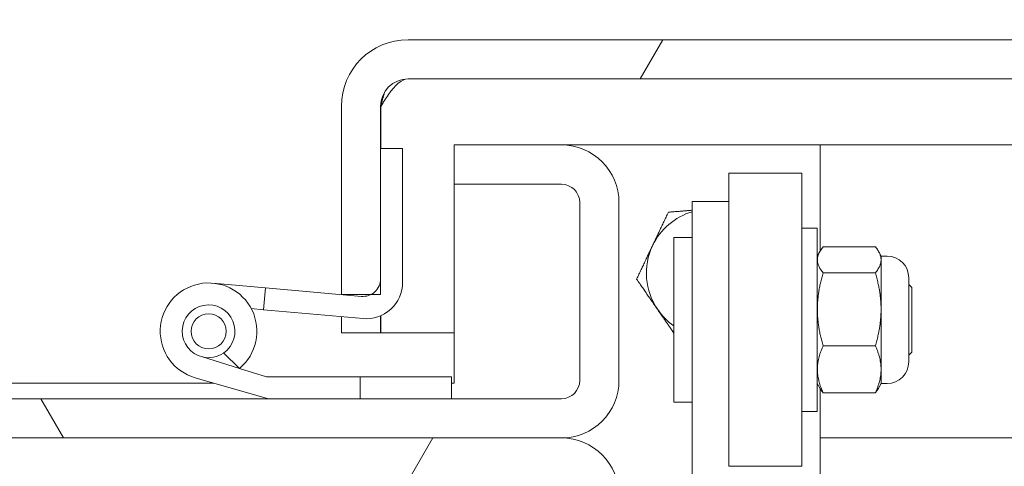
# Model space of a CAD drawing. Header units: inches. Extents: x 15 to 394, y 11 to 241.
# Tile 37 of 83: x 271.15 to 274.52, y 76 to 77.52. Entities that reach past the tile are written whole.
import ezdxf

# ---------------------------------------------------------------- set-up
doc = ezdxf.new("R2010")
doc.units = ezdxf.units.IN
doc.header["$LTSCALE"] = 24
doc.header["$MEASUREMENT"] = 0
doc.layers.get('0').update_dxf_attribs({"lineweight": 0})
for name, color, linetype, lineweight in [('Dimension (ANSI)', 7, 'Continuous', 5), ('Hatch (ANSI)', 7, 'Continuous', 5), ('Visible (ANSI)', 7, 'Continuous', 5)]:
    doc.layers.add(name, color=color, linetype=linetype, lineweight=lineweight)
doc.styles.add('ROMANS', font='tahoma.ttf')
doc.dimstyles.new('Default (ANSI)', dxfattribs={"dimscale": 24, "dimtxt": 0.07, "dimasz": 0.07, "dimexe": 0.125, "dimexo": 0.0625, "dimgap": 0.031496, "dimtad": 0, "dimtih": 1, "dimtoh": 1, "dimrnd": 1e-08, "dimzin": 0, "dimdsep": 46, "dimtxsty": 'ROMANS', "dimblk": 'Filled-1', "dimcen": 0.09, "dimdle": 0.393701, "dimclrd": 256, "dimclre": 256, "dimclrt": 256, "dimadec": 0, "dimazin": 0, "dimtfac": 0.928571, "dimtofl": 0, "dimtmove": 0, "dimatfit": 3, "dimfxl": 0, "dimtolj": 1, "dimtzin": 0, "dimlwd": -1, "dimlwe": -1, "dimarcsym": 0})

# ---------------------------------------------------------------- blocks, each defined once
blk = doc.blocks.new('Filled-1')
at = {"color": 0}
for p, q in [((0, 0), (-1, 0.1786)), ((-1, 0.1786), (-1, -0.1786)), ((-1, 0), (0, 0)), ((-1, -0.1786), (0, 0))]:
    blk.add_line(p, q, dxfattribs=at)
at = {"color": 0, "flags": 128}
blk.add_lwpolyline([(-1, -0.1786), (0, 0)], dxfattribs=at)
at = {"color": 0}
blk.add_solid([(-1, -0.1786), (0, 0), (-1, 0.1786), (-1, -0.1786)], dxfattribs=at)
blk = doc.blocks.new('*D29')
at = {"layer": 'Defpoints', "color": 0}
for p in [(269.325, 86.3462), (269.325, 76.8974), (273.2, 76.8974)]:
    blk.add_point(p, dxfattribs=at)
at = {"layer": 'Dimension (ANSI)'}
for p, q in [((269.325, 78.3974), (269.325, 89.3462)), ((273.2, 78.3974), (273.2, 89.3462)), ((267.645, 86.3462), (265.965, 86.3462)), ((274.88, 86.3462), (278.9701, 86.3462))]:
    blk.add_line(p, q, dxfattribs=at)
at = {"layer": 'Dimension (ANSI)', "xscale": 1.680000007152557, "yscale": 1.680000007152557, "zscale": 1.680000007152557}
blk.add_blockref('Filled-1', (269.325, 86.3462), dxfattribs=at)
at = {"layer": 'Dimension (ANSI)', "xscale": 1.680000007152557, "yscale": 1.680000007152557, "zscale": 1.680000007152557, "rotation": 180}
blk.add_blockref('Filled-1', (273.2, 86.3462), dxfattribs=at)
at = {"layer": 'Dimension (ANSI)', "insert": (284.3728, 86.3462), "char_height": 1.68, "attachment_point": 5, "style": 'ROMANS'}
blk.add_mtext('\\A1;\\fTahoma|b0|i0;\\H1.6800;3.88\\P\\fTahoma|b0|i0;\\H1.6800;MULLION\\P\\fTahoma|b0|i0;\\H1.6800;WIDTH', dxfattribs=at)
blk = doc.blocks.new('*D30')
at = {"layer": 'Defpoints', "color": 0}
for p in [(293.7625, 94.1654), (248.7625, 76.8662), (293.7625, 76.8662)]:
    blk.add_point(p, dxfattribs=at)
at = {"layer": 'Dimension (ANSI)'}
for p, q in [((248.7625, 78.3662), (248.7625, 97.1654)), ((293.7625, 78.3662), (293.7625, 97.1654)), ((250.4425, 94.1654), (261.6575, 94.1654)), ((292.0825, 94.1654), (280.8674, 94.1654))]:
    blk.add_line(p, q, dxfattribs=at)
at = {"layer": 'Dimension (ANSI)', "xscale": 1.680000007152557, "yscale": 1.680000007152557, "zscale": 1.680000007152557, "rotation": 180}
blk.add_blockref('Filled-1', (248.7625, 94.1654), dxfattribs=at)
at = {"layer": 'Dimension (ANSI)', "xscale": 1.680000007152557, "yscale": 1.680000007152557, "zscale": 1.680000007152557}
blk.add_blockref('Filled-1', (293.7625, 94.1654), dxfattribs=at)
at = {"layer": 'Dimension (ANSI)', "insert": (271.2625, 94.1654), "char_height": 1.68, "attachment_point": 5, "style": 'ROMANS'}
blk.add_mtext('\\A1;\\fTahoma|b0|i0;\\H1.6800;(45.00) OPENING', dxfattribs=at)

msp = doc.modelspace()

# ---------------------------------------------------------------- hatches: boundary and pattern name
at = {"layer": 'Hatch (ANSI)'}
h = msp.add_hatch(dxfattribs=at)
h.set_pattern_fill('ANSI31', color=256, scale=24, angle=15, style=0)
edge = h.paths.add_edge_path()
edge.add_line((294.6179, 77.2256), (294.6179, 76.4533))
edge.add_line((294.6179, 76.4533), (294.7519, 76.4533))
edge.add_line((294.7519, 76.4533), (294.7519, 77.2256))
edge.add_ellipse((294.5241, 77.2256), major_axis=(0.2278, 0), ratio=1, start_angle=0, end_angle=90)
edge.add_line((294.5241, 77.4533), (272.4796, 77.4533))
edge.add_ellipse((272.4796, 77.2256), major_axis=(0, 0.2277), ratio=1, start_angle=0, end_angle=90)
edge.add_line((272.2519, 77.2256), (272.2519, 76.5833))
edge.add_line((272.2519, 76.5833), (272.3527, 76.5833))
edge.add_line((272.3527, 76.5833), (272.3859, 76.5833))
edge.add_line((272.3859, 76.5833), (272.3859, 76.637))
edge.add_line((272.3859, 76.637), (272.3859, 77.0817))
edge.add_line((272.3859, 77.0817), (272.3859, 77.2256))
edge.add_ellipse((272.4796, 77.2256), major_axis=(-0.0937, 0), ratio=1, start_angle=270, end_angle=360, ccw=False)
edge.add_line((272.4796, 77.3193), (294.5241, 77.3193))
edge.add_ellipse((294.5241, 77.2256), major_axis=(0, 0.0937), ratio=1, start_angle=270, end_angle=360, ccw=False)
h = msp.add_hatch(dxfattribs=at)
h.set_pattern_fill('ANSI31', color=256, scale=24, style=0)
edge = h.paths.add_edge_path()
edge.add_ellipse((247.2402, 76.0002), major_axis=(0, 0.2278), ratio=1, start_angle=0, end_angle=90)
edge.add_line((247.0125, 76.0002), (247.0125, 52.3932))
edge.add_ellipse((247.3027, 52.3932), major_axis=(-0.2903, 0), ratio=1, start_angle=0, end_angle=90)
edge.add_line((247.3027, 52.1029), (296.4722, 52.1029))
edge.add_ellipse((296.4722, 52.3932), major_axis=(0, -0.2903), ratio=1, start_angle=0, end_angle=90)
edge.add_line((296.7625, 52.3932), (296.7625, 76.0002))
edge.add_ellipse((296.5347, 76.0002), major_axis=(0.2278, 0), ratio=1, start_angle=0, end_angle=90)
edge.add_line((296.5347, 76.2279), (293.9902, 76.2279))
edge.add_ellipse((293.9902, 76.3217), major_axis=(0, -0.0938), ratio=1, start_angle=270, end_angle=360, ccw=False)
edge.add_line((293.8965, 76.3217), (293.8965, 76.8662))
edge.add_ellipse((293.9902, 76.8662), major_axis=(-0.0938, 0), ratio=1, start_angle=270, end_angle=360, ccw=False)
edge.add_line((293.9902, 76.9599), (294.3875, 76.9599))
edge.add_line((294.3875, 76.9599), (294.3875, 77.0939))
edge.add_line((294.3875, 77.0939), (293.9902, 77.0939))
edge.add_ellipse((293.9902, 76.8662), major_axis=(0, 0.2278), ratio=1, start_angle=0, end_angle=90)
edge.add_line((293.7625, 76.8662), (293.7625, 76.3217))
edge.add_ellipse((293.9902, 76.3217), major_axis=(-0.2278, 0), ratio=1, start_angle=0, end_angle=90)
edge.add_line((293.9902, 76.0939), (296.5347, 76.0939))
edge.add_ellipse((296.5347, 76.0002), major_axis=(0, 0.0938), ratio=1, start_angle=270, end_angle=360, ccw=False)
edge.add_line((296.6285, 76.0002), (296.6285, 52.3932))
edge.add_ellipse((296.4722, 52.3932), major_axis=(0.1562, 0), ratio=1, start_angle=270, end_angle=360, ccw=False)
edge.add_line((296.4722, 52.2369), (247.3027, 52.2369))
edge.add_ellipse((247.3027, 52.3932), major_axis=(0, -0.1562), ratio=1, start_angle=270, end_angle=360, ccw=False)
edge.add_line((247.1465, 52.3932), (247.1465, 76.0002))
edge.add_ellipse((247.2402, 76.0002), major_axis=(-0.0938, 0), ratio=1, start_angle=270, end_angle=360, ccw=False)
edge.add_line((247.2402, 76.0939), (248.5347, 76.0939))
edge.add_ellipse((248.5347, 76.3217), major_axis=(0, -0.2278), ratio=1, start_angle=0, end_angle=90)
edge.add_line((248.7625, 76.3217), (248.7625, 76.8662))
edge.add_ellipse((248.5347, 76.8662), major_axis=(0.2278, 0), ratio=1, start_angle=0, end_angle=90)
edge.add_line((248.5347, 77.0939), (248.1375, 77.0939))
edge.add_line((248.1375, 77.0939), (248.1375, 76.9599))
edge.add_line((248.1375, 76.9599), (248.5347, 76.9599))
edge.add_ellipse((248.5347, 76.8662), major_axis=(0, 0.0938), ratio=1, start_angle=270, end_angle=360, ccw=False)
edge.add_line((248.6285, 76.8662), (248.6285, 76.3217))
edge.add_ellipse((248.5347, 76.3217), major_axis=(0.0938, 0), ratio=1, start_angle=270, end_angle=360, ccw=False)
edge.add_line((248.5347, 76.2279), (248.1597, 76.2279))
edge.add_line((248.1597, 76.2279), (247.8472, 76.2279))
edge.add_line((247.8472, 76.2279), (247.5347, 76.2279))
edge.add_line((247.5347, 76.2279), (247.2402, 76.2279))
h = msp.add_hatch(dxfattribs=at)
h.set_pattern_fill('ANSI31', color=256, scale=24, angle=75, style=0)
edge = h.paths.add_edge_path()
edge.add_ellipse((269.5215, 76.2904), major_axis=(-0.1965, 0), ratio=1, start_angle=0, end_angle=90)
edge.add_line((269.5215, 76.0939), (273.0035, 76.0939))
edge.add_ellipse((273.0035, 76.2904), major_axis=(0, -0.1965), ratio=1, start_angle=0, end_angle=90)
edge.add_line((273.2, 76.2904), (273.2, 76.8974))
edge.add_ellipse((273.0035, 76.8974), major_axis=(0.1965, 0), ratio=1, start_angle=0, end_angle=90)
edge.add_line((273.0035, 77.0939), (272.6375, 77.0939))
edge.add_line((272.6375, 77.0939), (272.6375, 76.9599))
edge.add_line((272.6375, 76.9599), (273.0035, 76.9599))
edge.add_ellipse((273.0035, 76.8974), major_axis=(0, 0.0625), ratio=1, start_angle=270, end_angle=360, ccw=False)
edge.add_line((273.066, 76.8974), (273.066, 76.2904))
edge.add_ellipse((273.0035, 76.2904), major_axis=(0.0625, 0), ratio=1, start_angle=270, end_angle=360, ccw=False)
edge.add_line((273.0035, 76.2279), (272.6285, 76.2279))
edge.add_line((272.6285, 76.2279), (272.316, 76.2279))
edge.add_line((272.316, 76.2279), (272.0035, 76.2279))
edge.add_line((272.0035, 76.2279), (269.5215, 76.2279))
edge.add_ellipse((269.5215, 76.2904), major_axis=(0, -0.0625), ratio=1, start_angle=270, end_angle=360, ccw=False)
edge.add_line((269.459, 76.2904), (269.459, 76.8974))
edge.add_ellipse((269.5215, 76.8974), major_axis=(-0.0625, 0), ratio=1, start_angle=270, end_angle=360, ccw=False)
edge.add_line((269.5215, 76.9599), (269.8875, 76.9599))
edge.add_line((269.8875, 76.9599), (269.8875, 77.0939))
edge.add_line((269.8875, 77.0939), (269.5215, 77.0939))
edge.add_ellipse((269.5215, 76.8974), major_axis=(0, 0.1965), ratio=1, start_angle=0, end_angle=90)
edge.add_line((269.325, 76.8974), (269.325, 76.2904))
h = msp.add_hatch(dxfattribs=at)
h.set_pattern_fill('ANSI31', color=256, scale=24, angle=105, style=0)
edge = h.paths.add_edge_path()
edge.add_line((271.9924, 76.6064), (271.9857, 76.5317))
edge.add_line((271.9857, 76.5317), (272.3259, 76.5014))
edge.add_ellipse((272.3369, 76.6249), major_axis=(-0.011, -0.1235), ratio=1, start_angle=0, end_angle=95)
edge.add_line((272.4609, 76.6247), (272.4609, 77.0816))
edge.add_line((272.4609, 77.0816), (272.3859, 77.0817))
edge.add_line((272.3859, 77.0817), (272.3859, 76.637))
edge.add_ellipse((272.3259, 76.637), major_axis=(0.06, 0), ratio=1, start_angle=296.6041, end_angle=360, ccw=False)
edge.add_ellipse((272.3259, 76.637), major_axis=(0.0269, -0.0536), ratio=1, start_angle=328.3068, end_angle=360, ccw=False)
edge.add_line((272.3205, 76.5772), (271.9924, 76.6064))
h = msp.add_hatch(dxfattribs=at)
h.set_pattern_fill('ANSI31', color=256, scale=24, style=0)
edge = h.paths.add_edge_path()
edge.add_ellipse((271.7985, 76.458), major_axis=(0, 0.06), ratio=1, start_angle=0, end_angle=360)
h = msp.add_hatch(dxfattribs=at)
h.set_pattern_fill('ANSI31', color=256, scale=24, angle=-15, style=0)
h.paths.add_polyline_path([(272.316, 76.3029), (272.316, 76.2279), (272.6285, 76.2279), (272.6285, 76.3029)])
h = msp.add_hatch(dxfattribs=at)
h.set_pattern_fill('ANSI31', color=256, scale=24, angle=15, style=0)
edge = h.paths.add_edge_path()
edge.add_line((269.325, 75.8974), (269.325, 75.1564))
edge.add_line((269.325, 75.1564), (269.459, 75.1564))
edge.add_line((269.459, 75.1564), (269.459, 75.8974))
edge.add_ellipse((269.5215, 75.8974), major_axis=(-0.0625, 0), ratio=1, start_angle=270, end_angle=360, ccw=False)
edge.add_line((269.5215, 75.9599), (273.0035, 75.9599))
edge.add_ellipse((273.0035, 75.8974), major_axis=(0, 0.0625), ratio=1, start_angle=270, end_angle=360, ccw=False)
edge.add_line((273.066, 75.8974), (273.066, 75.1564))
edge.add_line((273.066, 75.1564), (273.2, 75.1564))
edge.add_line((273.2, 75.1564), (273.2, 75.8974))
edge.add_ellipse((273.0035, 75.8974), major_axis=(0.1965, 0), ratio=1, start_angle=0, end_angle=90)
edge.add_line((273.0035, 76.0939), (269.5215, 76.0939))
edge.add_ellipse((269.5215, 75.8974), major_axis=(0, 0.1965), ratio=1, start_angle=0, end_angle=90)

# ---------------------------------------------------------------- linework, layer by layer
at = {"layer": 'Visible (ANSI)'}
for p, q in [((294.5241, 77.4533), (272.4796, 77.4533)), ((272.4796, 77.3193), (294.5241, 77.3193)), ((272.2519, 77.2256), (272.2519, 76.5833)), ((272.3859, 76.5833), (272.3859, 77.2256)), ((272.3866, 77.2256), (272.3866, 77.0817)), ((272.4609, 77.0816), (272.3859, 77.0817)), ((272.3859, 77.0817), (272.3859, 76.637)), ((272.4609, 76.6247), (272.4609, 77.0816)), ((273.0035, 77.0939), (272.6375, 77.0939)), ((272.6375, 77.0939), (272.6375, 76.9599)), ((273.0035, 77.0939), (273.8875, 77.0939)), ((290.5267, 77.0939), (273.8875, 77.0939)), ((273.8875, 77.0939), (273.8875, 76.7331)), ((273.575, 75.9973), (273.575, 76.9973)), ((273.825, 76.9973), (273.575, 76.9973)), ((273.825, 75.9973), (273.825, 76.9973)), ((272.6375, 76.9599), (273.0035, 76.9599)), ((272.6375, 76.9599), (272.6375, 76.2814)), ((273.45, 76.842), (273.45, 76.9008)), ((273.575, 76.9008), (273.45, 76.9008)), ((273.066, 76.8974), (273.066, 76.2904)), ((273.2, 76.2904), (273.2, 76.8974)), ((273.45, 76.842), (273.45, 76.7385)), ((273.825, 76.8098), (273.877, 76.8098)), ((273.877, 76.8098), (273.877, 76.1848)), ((273.3875, 76.7785), (273.3875, 76.216)), ((273.3875, 76.7785), (273.45, 76.7785)), ((273.45, 76.7385), (273.45, 76.5216)), ((273.8972, 76.7465), (274.0755, 76.7465)), ((273.877, 76.7149), (273.8862, 76.731)), ((274.0957, 76.7149), (274.0864, 76.731)), ((274.0957, 76.2796), (274.0957, 76.7149)), ((274.1155, 76.7148), (274.0957, 76.7148)), ((273.8971, 76.6575), (274.0755, 76.6575)), ((274.1895, 76.6408), (274.1895, 76.3538)), ((271.8131, 76.6224), (271.9924, 76.6064)), ((271.9924, 76.6064), (271.9857, 76.5317)), ((272.3205, 76.5772), (271.9924, 76.6064)), ((274.2, 76.6073), (274.1895, 76.6178)), ((274.2, 76.6073), (274.2, 76.3873)), ((272.2519, 76.5833), (272.3859, 76.5833)), ((271.9857, 76.5317), (271.9442, 76.5354)), ((271.9857, 76.5317), (272.3259, 76.5014)), ((272.2519, 76.4533), (272.2519, 76.508)), ((272.3859, 76.511), (272.3859, 76.4533)), ((272.3866, 76.5113), (272.3866, 76.4533)), ((273.45, 76.5216), (273.45, 76.418)), ((272.3859, 76.4533), (272.2519, 76.4533)), ((272.3866, 76.4533), (272.6375, 76.4533)), ((273.45, 76.2458), (273.45, 76.418)), ((273.8971, 76.4084), (274.0755, 76.4084)), ((271.9043, 76.3314), (271.7782, 76.3704)), ((271.8496, 76.384), (271.9043, 76.3314)), ((274.2, 76.3873), (274.1895, 76.3768)), ((271.9966, 76.3029), (271.9043, 76.3314)), ((271.7532, 76.2994), (272.0035, 76.2279)), ((272.316, 76.3029), (271.9966, 76.3029)), ((272.316, 76.3029), (272.316, 76.2279)), ((272.6285, 76.3029), (272.316, 76.3029)), ((272.6285, 76.2279), (272.6285, 76.3029)), ((271.816, 76.2814), (269.8875, 76.2814)), ((272.6375, 76.2814), (272.6285, 76.2814)), ((273.877, 76.2796), (273.8862, 76.2636)), ((273.8875, 76.2615), (273.8875, 75.1564)), ((274.0957, 76.2796), (274.0865, 76.2636)), ((274.1155, 76.2798), (274.0957, 76.2798)), ((273.0035, 76.2279), (269.5215, 76.2279)), ((272.0035, 76.2279), (272.316, 76.2279)), ((272.316, 76.2279), (272.6285, 76.2279)), ((273.45, 76.2458), (273.45, 74.2914)), ((273.8971, 76.2481), (274.0756, 76.2481)), ((273.3875, 76.216), (273.45, 76.216)), ((273.825, 76.1848), (273.877, 76.1848)), ((273.0035, 76.0939), (269.5215, 76.0939)), ((269.5215, 76.0939), (273.0035, 76.0939)), ((290.8579, 76.0939), (273.8875, 76.0939)), ((273.825, 75.9973), (273.575, 75.9973))]:
    msp.add_line(p, q, dxfattribs=at)
msp.add_circle((271.7985, 76.458), 0.06, dxfattribs=at)
for centre, radius, start, end in [((272.4796, 77.2256), 0.2277, 90, 180), ((272.4796, 77.2256), 0.0937, 90, 180), ((273.0035, 76.8974), 0.1965, 0, 90), ((273.0035, 76.8974), 0.0625, 0, 90), ((273.5125, 76.6564), 0.219, 106.5821, 154.6269), ((273.5125, 76.6564), 0.219, 154.6269, 214.6269), ((274.1155, 76.6408), 0.074, 0, 90), ((272.3259, 76.637), 0.06, 264.9109, 0), ((271.7985, 76.458), 0.165, 309.8883, 254.0681), ((272.3369, 76.6249), 0.124, 264.9109, 359.9109), ((271.7985, 76.458), 0.09, 304.6256, 256.9664), ((273.5125, 76.6564), 0.219, 214.6269, 235.1956), ((271.7985, 76.458), 0.09, 256.9664, 304.6256), ((274.1155, 76.3538), 0.074, 270, 0), ((273.0035, 76.2904), 0.1965, 270, 0), ((273.0035, 76.2904), 0.0625, 270, 0), ((273.0035, 75.8974), 0.1965, 0, 90)]:
    msp.add_arc(centre, radius, start, end, dxfattribs=at)
msp.add_open_spline([(272.4796, 77.3193), (272.4574, 77.3193), (272.4351, 77.2976), (272.4128, 77.2658), (272.4041, 77.2533), (272.3953, 77.2394), (272.3866, 77.2256)], degree=3, knots=[0, 0, 0, 0, 1.127197, 1.127197, 1.127197, 1.570796, 1.570796, 1.570796, 1.570796], dxfattribs=at)
msp.add_open_spline([(272.3992, 77.2737), (272.395, 77.2579), (272.3908, 77.2417), (272.3866, 77.2256)], degree=3, dxfattribs=at)
for points, weights in [([(273.3688, 76.8645), (273.4119, 76.868), (273.45, 76.8711)], [1, 1.02388970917, 1.01770588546]), ([(273.3146, 76.7503), (273.3397, 76.8033), (273.3688, 76.8645)], [1, 1.0379548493, 1]), ([(273.2604, 76.636), (273.2894, 76.6972), (273.3146, 76.7503)], [1, 1.0379548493, 1]), ([(273.8972, 76.7465), (273.8607, 76.702), (273.8971, 76.6575)], [1.00001958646, 1.15485838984, 1.00016399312]), ([(274.0755, 76.6575), (274.112, 76.702), (274.0755, 76.7465)], [1.00014440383, 1.1548357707, 1]), ([(273.3322, 76.532), (273.2989, 76.5803), (273.2604, 76.636)], [1, 1.0379548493, 1]), ([(273.8971, 76.6575), (273.8607, 76.533), (273.8971, 76.4084)], [1.00016399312, 1.15478620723, 1.00016401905]), ([(274.0755, 76.4084), (274.112, 76.533), (274.0755, 76.6575)], [1.00014442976, 1.1547635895, 1.00014440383]), ([(273.3875, 76.452), (273.3586, 76.4938), (273.3322, 76.532)], [1.01283479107, 1.02977424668, 1]), ([(273.8971, 76.4084), (273.8606, 76.3283), (273.8971, 76.2481)], [1.00016403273, 1.15496964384, 1.00021219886]), ([(274.0756, 76.2481), (274.112, 76.3283), (274.0755, 76.4084)], [1.000192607, 1.15494702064, 1.00014444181]), ([(273.8971, 76.2481), (273.8905, 76.2562), (273.8862, 76.2636)], [1.00021219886, 1.02507660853, 1.04194999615]), ([(274.0865, 76.2636), (274.0822, 76.2562), (274.0756, 76.2481)], [1.04192958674, 1.02505652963, 1.000192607])]:
    msp.add_rational_spline(points, weights, degree=2, dxfattribs=at)

# ---------------------------------------------------------------- dimensions: what is measured, and where the dimension line sits
at = {"layer": 'Dimension (ANSI)'}
for base, p1, p2, text, picture, middle in [((293.7625, 94.1654), (248.7625, 76.8662), (293.7625, 76.8662), '\\fTahoma|b0|i0;\\H1.6800;(<>) OPENING', '*D30', (271.2625, 94.1654)), ((269.3249567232, 86.3462444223), (273.1999567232, 76.8974255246), (269.3249567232, 76.8974255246), '\\fTahoma|b0|i0;\\H1.6800;<>\\P\\fTahoma|b0|i0;\\H1.6800;MULLION\\P\\fTahoma|b0|i0;\\H1.6800;WIDTH', '*D29', (284.372762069, 86.3462444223))]:
    dim = msp.add_linear_dim(base=base, p1=p1, p2=p2, text=text, dimstyle='Default (ANSI)', override={"dimgap": 0.031496, "dimtih": 0, "dimtoh": 0, "dimdec": 2, "dimtol": 0, "dimlim": 0, "dimtp": 0, "dimtm": 0, "dimtdec": 2, "dimatfit": 1}, dxfattribs=at)
    dim.commit()
    dim.dimension.update_dxf_attribs({"geometry": picture, "text_midpoint": middle, "dimtype": 160})

doc.saveas('drawing.dxf')
